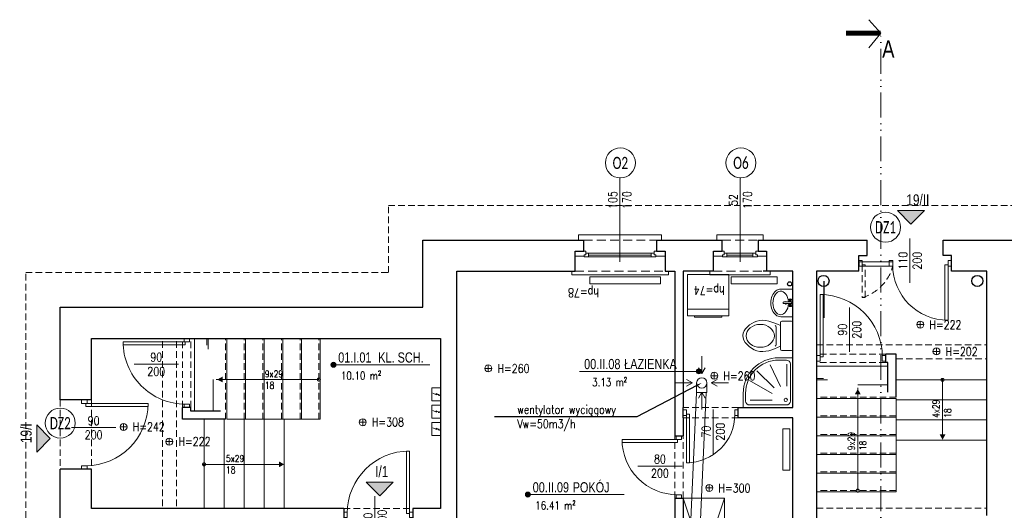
# Model space of a CAD drawing. Header units: millimetres. Extents: x 284606 to 628701, y -213781 to -93475.
# Tile 39 of 102: x 297520 to 298944, y -104145 to -103436. Entities that reach past the tile are written whole.
import ezdxf
from ezdxf import colors
from ezdxf.entities.mleader import LeaderData, LeaderLine
from ezdxf.enums import TextEntityAlignment as Align
from ezdxf.lldxf.tags import DXFTag
from ezdxf.math import Vec2, Vec3

# ---------------------------------------------------------------- set-up
doc = ezdxf.new("R2010")
doc.units = ezdxf.units.MM
for name, pattern in [('ACAD_ISO12W100', [21, 12, -3, 0, -3, 0, -3]), ('DASHED', [0.75, 0.5, -0.25]), ('HIDDEN', [9.525, 6.35, -3.175])]:
    doc.linetypes.add(name, pattern=pattern)
doc.layers.get('0').update_dxf_attribs({"lineweight": 0})
for name, color, linetype, lineweight in [('!STR_Konstrukcja 0.20', 200, 'Continuous', 20), ('!STR_Konstrukcja 0.30', 64, 'Continuous', 30), ('!STR_Opisy 0.09', 8, 'Continuous', 9), ('!STR_Przerywana 0.09', 8, 'HIDDEN', 9), ('!STR_Stolarka drzwiowa', 8, 'Continuous', 15), ('!STR_Stolarka okienna', 72, 'Continuous', 15), ('EKO Opisy 0.09', 8, 'Continuous', 9), ('EKO przekroje', 82, 'Continuous', 13)]:
    doc.layers.add(name, color=color, linetype=linetype, lineweight=lineweight)
for name, color, linetype, lineweight, true_color in [('!STR_Ogrzewanie grzejniki', 7, 'Continuous', 15, 0xd10000), ('!STR_Wentylacja', 7, 'Continuous', 15, 0x3399ff), ('EKO Wyposażenie', 7, 'Continuous', 5, 0x919191), ('IS_Powrót', 5, 'SOLID', 30, 0x0000ff)]:
    doc.layers.add(name, color=color, linetype=linetype, lineweight=lineweight, true_color=true_color)
doc.layers.add('I__KANALIZACJA_SAN', color=7, linetype='KAN_SAN', true_color=0x753b00)
doc.styles.add('1_50', font='txt', dxfattribs={"width": 0.8})
doc.styles.add('AB_Arial', font='NirmalaS.ttf')
doc.styles.add('EKO 1-10', font='romans.shx', dxfattribs={"width": 0.8, "height": 15})
doc.styles.add('EKO 1-5', font='romans.shx', dxfattribs={"width": 0.8, "height": 10})
doc.styles.add('EKO CM 1-50', font='calibri.ttf', dxfattribs={"width": 0.8, "height": 12.5})
doc.styles.get("Standard").update_dxf_attribs({"font": 'calibri.ttf'})
tags = doc.linetypes.add('DASH', pattern=[15, 10, -5]).pattern_tags.tags
tags[6:7] = [DXFTag(74, 4), DXFTag(75, 0), DXFTag(340, '0'), DXFTag(46, 0.0), DXFTag(50, 0.0), DXFTag(44, 0.0), DXFTag(45, 0.0)]
tags[4:5] = [DXFTag(74, 4), DXFTag(75, 0), DXFTag(340, '0'), DXFTag(46, 0.0), DXFTag(50, 0.0), DXFTag(44, 0.0), DXFTag(45, 0.0)]
doc.linetypes.add('KAN_SAN', pattern='A,20,-7,["KS",Standard,S=5,R=0,X=-5,Y=-2.5],-6', length=33)
tags = doc.linetypes.add('SOLID', pattern=[10, 10, 0]).pattern_tags.tags
tags[6:7] = [DXFTag(74, 4), DXFTag(75, 0), DXFTag(340, '0'), DXFTag(46, 0.0), DXFTag(50, 0.0), DXFTag(44, 0.0), DXFTag(45, 0.0)]
tags[4:5] = [DXFTag(74, 4), DXFTag(75, 0), DXFTag(340, '0'), DXFTag(46, 0.0), DXFTag(50, 0.0), DXFTag(44, 0.0), DXFTag(45, 0.0)]

# ---------------------------------------------------------------- blocks, each defined once
blk = doc.blocks.new('*U128')
at = {"layer": '!STR_Opisy 0.09', "linetype": 'Continuous'}
blk.add_line((32.3, -9.8), (32.3, -74.1), dxfattribs=at)
at = {"layer": '!STR_Stolarka drzwiowa'}
for points in [[(-5, 6.2), (0, 6.2), (0, -1.8), (-5, -1.8)], [(0, 0), (0, -90), (4.4, -90), (4.4, 0)], [(90, 6.2), (95, 6.2), (95, -1.8), (90, -1.8)]]:
    blk.add_lwpolyline(points, close=True, dxfattribs=at)
blk.add_arc((0, 0), 90, 270, 0, dxfattribs=at)
at = {"layer": '!STR_Opisy 0.09', "linetype": 'Continuous', "style": 'EKO 1-10', "width": 0.8}
blk.add_attdef('SZER', text='', height=12.5, rotation=90, dxfattribs=at).set_placement((32.3, -42), align=Align.BOTTOM_CENTER)
at = {"layer": '!STR_Opisy 0.09', "ltscale": 0.7, "style": 'EKO 1-10', "width": 0.8}
blk.add_attdef('WYS', text='', height=12.5, rotation=90, dxfattribs=at).set_placement((42.8, -42), align=Align.MIDDLE_CENTER)
blk = doc.blocks.new('wysokosc2')
at = {"ltscale": 2}
for points in [[(-5.1, 0), (5, 0)], [(0, 5.1), (0, -5.1)]]:
    blk.add_lwpolyline(points, dxfattribs=at)
blk.add_circle((0, 0), 5.03, dxfattribs=at)
at = {"ltscale": 2, "style": 'EKO 1-5', "width": 0.8}
blk.add_attdef('WYS', (13.3, -6), '', height=12.5, dxfattribs=at)
blk = doc.blocks.new('*U131')
at = {"layer": '!STR_Opisy 0.09', "linetype": 'Continuous'}
blk.add_line((42.3, 71.4), (42.3, 7.2), dxfattribs=at)
at = {"layer": '!STR_Stolarka drzwiowa'}
for points in [[(0, 0), (0, 90), (4.4, 90), (4.4, 0)], [(-5, -6.2), (0, -6.2), (0, 1.8), (-5, 1.8)], [(90, -6.2), (95, -6.2), (95, 1.8), (90, 1.8)]]:
    blk.add_lwpolyline(points, close=True, dxfattribs=at)
blk.add_arc((0, 0), 90, 0, 90, dxfattribs=at)
at = {"layer": '!STR_Opisy 0.09', "linetype": 'Continuous', "style": 'EKO 1-10', "width": 0.8}
blk.add_attdef('SZER', text='', height=12.5, rotation=90, dxfattribs=at).set_placement((42.3, 39.3), align=Align.BOTTOM_CENTER)
at = {"layer": '!STR_Opisy 0.09', "ltscale": 0.7, "style": 'EKO 1-10', "width": 0.8}
blk.add_attdef('WYS', text='', height=12.5, rotation=90, dxfattribs=at).set_placement((52.9, 39.3), align=Align.MIDDLE_CENTER)
blk = doc.blocks.new('NR MIESZ')
h = blk.add_hatch(color=256)
h.dxf.hatch_style = 1
h.paths.add_polyline_path([(-24.5, -24.5), (0, 0), (24.5, -24.5)])
blk.add_lwpolyline([(-24.5, -24.5), (0, 0), (24.5, -24.5), (-24.5, -24.5)])
at = {"ltscale": 1.5, "style": 'AB_Arial', "width": 0.8}
for p in [(-33.2, -50.6), (-33.2, -83)]:
    blk.add_attdef('NR_POM.', p, '', height=20, rotation=0, dxfattribs=at)
blk = doc.blocks.new('el. podgrzewacz przepływowy')
at = {"ltscale": 5}
blk.add_lwpolyline([(-17.2, -16.9), (12.8, -16.9), (12.8, -36.9), (-17.2, -36.9), (-17.2, -16.9)], dxfattribs=at)
for points in [[(0.1, -18.8), (-3.6, -27.3), (-0.7, -26.6), (-4.8, -34.7)], [(-2.2, -32.7), (-4.8, -34.7), (-4.7, -31.4)]]:
    blk.add_lwpolyline(points)
blk = doc.blocks.new('*U135')
at = {"layer": '!STR_Opisy 0.09', "linetype": 'Continuous'}
blk.add_line((0, 32.1), (0, -89.2), dxfattribs=at)
at = {"layer": '!STR_Opisy 0.09', "linetype": 'Continuous', "style": 'EKO 1-5', "width": 0.8}
blk.add_attdef('SZER', text='', height=12.5, rotation=270, dxfattribs=at).set_placement((0, 0), align=Align.BOTTOM_CENTER)
at = {"layer": '!STR_Opisy 0.09', "ltscale": 0.7, "style": 'EKO 1-5', "width": 0.8}
blk.add_attdef('WYS', text='', height=12.5, rotation=270, dxfattribs=at).set_placement((-10.5, 0), align=Align.MIDDLE_CENTER)
at = {"layer": '!STR_Opisy 0.09', "linetype": 'Continuous', "style": 'EKO 1-5', "width": 0.8}
blk.add_attdef('HP=', (30.1, -127.7), '', height=12.5, rotation=180, dxfattribs=at)
blk = doc.blocks.new('*U139')
at = {"layer": '!STR_Opisy 0.09', "linetype": 'Continuous'}
blk.add_line((38.5, 6.9), (38.5, -57.3), dxfattribs=at)
at = {"layer": '!STR_Stolarka drzwiowa'}
for points in [[(-5, 6.2), (0, 6.2), (0, -1.8), (-5, -1.8)], [(0, 0), (0, -80), (4.4, -80), (4.4, 0)], [(80, 6.2), (85, 6.2), (85, -1.8), (80, -1.8)]]:
    blk.add_lwpolyline(points, close=True, dxfattribs=at)
blk.add_arc((0, 0), 80, 270, 0, dxfattribs=at)
at = {"layer": '!STR_Opisy 0.09', "linetype": 'Continuous', "style": 'EKO 1-10', "width": 0.8}
blk.add_attdef('SZER', text='', height=12.5, rotation=90, dxfattribs=at).set_placement((38.5, -25.2), align=Align.BOTTOM_CENTER)
at = {"layer": '!STR_Opisy 0.09', "ltscale": 0.7, "style": 'EKO 1-10', "width": 0.8}
blk.add_attdef('WYS', text='', height=12.5, rotation=90, dxfattribs=at).set_placement((49, -25.2), align=Align.MIDDLE_CENTER)
blk = doc.blocks.new('*U142')
at = {"layer": '!STR_Opisy 0.09', "linetype": 'Continuous'}
blk.add_line((38.5, 6.9), (38.5, -57.3), dxfattribs=at)
at = {"layer": '!STR_Stolarka drzwiowa'}
for points in [[(-5, 6.2), (0, 6.2), (0, -1.8), (-5, -1.8)], [(0, 0), (0, -70), (4.4, -70), (4.4, 0)], [(70, 6.2), (75, 6.2), (75, -1.8), (70, -1.8)]]:
    blk.add_lwpolyline(points, close=True, dxfattribs=at)
blk.add_arc((0, 0), 70, 270, 0, dxfattribs=at)
at = {"layer": '!STR_Opisy 0.09', "linetype": 'Continuous', "style": 'EKO 1-10', "width": 0.8}
blk.add_attdef('SZER', text='', height=12.5, rotation=90, dxfattribs=at).set_placement((38.5, -25.2), align=Align.BOTTOM_CENTER)
at = {"layer": '!STR_Opisy 0.09', "ltscale": 0.7, "style": 'EKO 1-10', "width": 0.8}
blk.add_attdef('WYS', text='', height=12.5, rotation=90, dxfattribs=at).set_placement((49, -25.2), align=Align.MIDDLE_CENTER)
blk = doc.blocks.new('*U102')
for p, q in [((19.3, 0), (-19.3, 0)), ((-21.3, -16), (-21.3, -2)), ((21.3, -16), (21.3, -2)), ((-19.3, -18), (19.3, -18)), ((13.1, -24.4), (-12.8, -24.4))]:
    blk.add_line(p, q)
for centre, start, end in [((-19.3, -2), 90, 180), ((19.3, -2), 360, 90), ((-19.3, -16), 180, 270), ((-12.8, -26.4), 90, 154.5293), ((13.1, -26.4), 24.5682, 90), ((19.3, -16), 270, 360)]:
    blk.add_arc(centre, 2, start, end)
blk.add_ellipse((0.1, -47.2), major_axis=(0, -20.4), ratio=0.810803)
blk.add_open_spline([(14.9, -18), (20, -29.2), (28.9, -49.7), (0.7, -82.8), (-29.4, -50.2), (-20, -29.2), (-14.6, -18)], degree=3, knots=[1.212901, 1.212901, 1.212901, 1.212901, 36.090844, 64.924591, 94.904253, 129.876154, 129.876154, 129.876154, 129.876154])
blk = doc.blocks.new('*U101')
for p, q in [((30, 30), (30, -30)), ((30, 30), (90, 30)), ((80, 30), (80, -30)), ((90, 30), (90, -30)), ((30, -30), (90, -30))]:
    blk.add_line(p, q)
blk.add_lwpolyline([(90, -20), (92, -20), (92, 20), (90, 20)])
blk = doc.blocks.new('brodzik2')
for p, q in [((-11.8, 85.6), (-25.6, 85.6)), ((-4.6, 11.8), (-4.6, 78.4)), ((-85.6, 25.6), (-85.6, 11.8)), ((-78.4, 4.6), (-11.8, 4.6))]:
    blk.add_line(p, q)
for points in [[(-25.6, 90), (0, 90), (0, 0), (-90, 0), (-90, 25.6)], [(-22.4, 38.2), (-40.9, 77.4)], [(-10.9, 38.9), (-10.9, 78.4)], [(-33.8, 35.8), (-65.4, 66.3)], [(-37.7, 25.3), (-78.3, 48.7)], [(-37.7, 13.6), (-77.2, 13.6)]]:
    blk.add_lwpolyline(points)
blk.add_circle((-13, 13.9), 2.96)
for centre, radius, start, end in [((-25.5, 25.5), 64.5, 90.0764, 179.9683), ((-25.6, 25.6), 60, 90, 180), ((-11.8, 78.4), 7.2, 360, 90), ((-78.4, 11.8), 7.2, 180, 270), ((-11.8, 11.8), 7.2, 270, 0)]:
    blk.add_arc(centre, radius, start, end)
blk = doc.blocks.new('*U118')
at = {"linetype": 'Continuous'}
for p, q in [((31.3, 0), (-31.3, 0)), ((31.3, -27.6), (31.3, 0)), ((-31.3, -27.6), (-31.3, 0)), ((-5.5, -3.8), (-7.7, -3.4)), ((-5.5, -7.9), (-7.7, -8.3)), ((-4.8, -4.2), (-2.4, -4.2)), ((-4.8, -7.3), (-2.4, -8.5)), ((-2.4, -20.6), (-2.4, -4)), ((-1.2, -2.8), (0.4, -2.8)), ((1.6, -4), (1.6, -20.6)), ((1.6, -4.2), (4.1, -4.2)), ((1.6, -8.5), (4, -7.3)), ((4.7, -3.8), (6.9, -3.4)), ((4.7, -7.9), (6.9, -8.3)), ((-0.2, -22.4), (-0.6, -22.4))]:
    blk.add_line(p, q, dxfattribs=at)
for centre, radius, start, end in [((-0.3, -15.9), 2.89, 138.1635, 221.8365), ((-1.2, -4), 1.2, 90, 180), ((-0.6, -20.6), 1.8, 180, 270), ((-0.2, -20.6), 1.8, 270, 0), ((0.4, -4), 1.2, 0, 90), ((-0.3, -15.9), 2.89, 311.1962, 48.8038)]:
    blk.add_arc(centre, radius, start, end, dxfattribs=at)
for centre, major_axis, ratio, start_param, end_param in [((0, -27.6), (-26.6, 0), 0.662269, 4.803016, 10.93344), ((-7.8, -5.8), (0, -2.47), 0.476554, 5.436764, 10.271199), ((-5.5, -5.8), (0, -2.05), 0.476554, 0, 3.141593), ((0, -27.6), (-31.3, 0), 0.713042, 0, 3.141593)]:
    blk.add_ellipse(centre, major_axis=major_axis, ratio=ratio, start_param=start_param, end_param=end_param, dxfattribs=at)
blk.add_ellipse((-8.1, -5.8), major_axis=(0, -2.05), ratio=0.476554, dxfattribs=at)
at = {"linetype": 'Continuous', "extrusion": (3.22359e-14, 3.55849e-14, -1)}
for centre, major_axis, start_param, end_param in [((4.7, -5.8), (0, -2.05), 0, 3.141593), ((7, -5.8), (0, -2.47), 5.436764, 10.271199)]:
    blk.add_ellipse(centre, major_axis=major_axis, ratio=0.476554, start_param=start_param, end_param=end_param, dxfattribs=at)
blk.add_ellipse((7.3, -5.8), major_axis=(0, -2.05), ratio=0.476554, dxfattribs=at)
blk = doc.blocks.new('*U154')
at = {"layer": '!STR_Opisy 0.09', "linetype": 'Continuous'}
blk.add_line((0, 32.1), (0, -89.2), dxfattribs=at)
at = {"layer": '!STR_Opisy 0.09', "linetype": 'Continuous', "style": 'EKO 1-5', "width": 0.8}
blk.add_attdef('SZER', text='', height=12.5, rotation=270, dxfattribs=at).set_placement((0, 0), align=Align.BOTTOM_CENTER)
at = {"layer": '!STR_Opisy 0.09', "ltscale": 0.7, "style": 'EKO 1-5', "width": 0.8}
blk.add_attdef('WYS', text='', height=12.5, rotation=270, dxfattribs=at).set_placement((-10.5, 0), align=Align.MIDDLE_CENTER)
at = {"layer": '!STR_Opisy 0.09', "linetype": 'Continuous', "style": 'EKO 1-5', "width": 0.8}
blk.add_attdef('HP=', (22.5, -124.5), '', height=12.5, rotation=180, dxfattribs=at)
blk = doc.blocks.new('*U277')
at = {"layer": '!STR_Opisy 0.09', "linetype": 'Continuous'}
blk.add_line((-55.1, 38.3), (-55.1, -26), dxfattribs=at)
at = {"layer": '!STR_Stolarka drzwiowa'}
for points in [[(-80, 6.2), (-85, 6.2), (-85, -1.8), (-80, -1.8)], [(0, 0), (0, -80), (-4.4, -80), (-4.4, 0)], [(5, 6.2), (0, 6.2), (0, -1.8), (5, -1.8)]]:
    blk.add_lwpolyline(points, close=True, dxfattribs=at)
blk.add_arc((0, 0), 80, 180, 270, dxfattribs=at)
at = {"layer": '!STR_Opisy 0.09', "linetype": 'Continuous', "style": 'EKO 1-10', "width": 0.8}
blk.add_attdef('SZER', text='', height=12.5, rotation=90, dxfattribs=at).set_placement((-55.1, 6.1), align=Align.BOTTOM_CENTER)
at = {"layer": '!STR_Opisy 0.09', "ltscale": 0.7, "style": 'EKO 1-10', "width": 0.8}
blk.add_attdef('WYS', text='', height=12.5, rotation=90, dxfattribs=at).set_placement((-44.6, 6.1), align=Align.MIDDLE_CENTER)
blk = doc.blocks.new('*U295')
at = {"layer": '!STR_Opisy 0.09', "linetype": 'Continuous'}
blk.add_line((35, 43.4), (35, -20.8), dxfattribs=at)
at = {"layer": '!STR_Stolarka drzwiowa'}
for points in [[(0, 0), (0, 90), (4.4, 90), (4.4, 0)], [(-5, -6.2), (0, -6.2), (0, 1.8), (-5, 1.8)], [(90, -6.2), (95, -6.2), (95, 1.8), (90, 1.8)]]:
    blk.add_lwpolyline(points, close=True, dxfattribs=at)
blk.add_arc((0, 0), 90, 0, 90, dxfattribs=at)
at = {"layer": '!STR_Opisy 0.09', "linetype": 'Continuous', "style": 'EKO 1-10', "width": 0.8}
blk.add_attdef('SZER', text='', height=12.5, rotation=90, dxfattribs=at).set_placement((35, 11.3), align=Align.BOTTOM_CENTER)
at = {"layer": '!STR_Opisy 0.09', "ltscale": 0.7, "style": 'EKO 1-10', "width": 0.8}
blk.add_attdef('WYS', text='', height=12.5, rotation=90, dxfattribs=at).set_placement((45.5, 11.3), align=Align.MIDDLE_CENTER)
blk = doc.blocks.new('przekroj')
at = {"layer": 'EKO przekroje', "color": 8, "const_width": 7}
blk.add_lwpolyline([(7038.9, 3119.8), (7088.9, 3119.8)], dxfattribs=at)
blk = doc.blocks.new('przekroje')
at = {"layer": 'EKO przekroje'}
blk.add_blockref('przekroj', (-7038.9, -3119.8), dxfattribs=at)
blk = doc.blocks.new('*U459')
at = {"ltscale": 0.3}
blk.add_hatch(color=256, dxfattribs=at).paths.add_polyline_path([(-0.9, 50, 1), (6.8, 50, 1)])
at = {"ltscale": 1.5}
blk.add_line((17.6, 50), (154.6, 50), dxfattribs=at)
at = {"ltscale": 0.3}
blk.add_lwpolyline([(17.6, 50), (3, 50)], dxfattribs=at)
blk.add_circle((3, 50), 3.86, dxfattribs=at)
at = {"ltscale": 1.5, "width": 0.8}
for tag, p, height, style in [('NR_POM.', (10.5, 53.4), 16, 'AB_Arial'), ('NAZWA_POMIESZCZENIA', (66.9, 53.4), 16, 'AB_Arial'), ('POSADZKA', (9.1, 4), 12.5, 'EKO 1-5')]:
    blk.add_attdef(tag, p, '', height=height, rotation=0, dxfattribs=dict(at, style=style))
at = {"ltscale": 1.5, "style": 'EKO 1-5', "width": 0.8}
blk.add_attdef('POWIERZCHNIA', text='', height=12.5, rotation=0, dxfattribs=at).set_placement((78.1, 22.9), align=Align.BOTTOM_RIGHT)
blk = doc.blocks.new('*U461')
at = {"layer": '!STR_Opisy 0.09', "linetype": 'Continuous'}
blk.add_line((-49.9, 24.6), (-49.9, -39.7), dxfattribs=at)
at = {"layer": '!STR_Stolarka drzwiowa'}
for points in [[(0, 0), (0, 90), (-4.4, 90), (-4.4, 0)], [(-90, -6.2), (-95, -6.2), (-95, 1.8), (-90, 1.8)], [(5, -6.2), (0, -6.2), (0, 1.8), (5, 1.8)]]:
    blk.add_lwpolyline(points, close=True, dxfattribs=at)
blk.add_arc((0, 0), 90, 90, 180, dxfattribs=at)
at = {"layer": '!STR_Opisy 0.09', "linetype": 'Continuous', "style": 'EKO 1-10', "width": 0.8}
blk.add_attdef('SZER', text='', height=12.5, rotation=90, dxfattribs=at).set_placement((-49.9, -7.6), align=Align.BOTTOM_CENTER)
at = {"layer": '!STR_Opisy 0.09', "ltscale": 0.7, "style": 'EKO 1-10', "width": 0.8}
blk.add_attdef('WYS', text='', height=12.5, rotation=90, dxfattribs=at).set_placement((-39.4, -7.6), align=Align.MIDDLE_CENTER)
blk = doc.blocks.new('*U464')
at = {"ltscale": 0.3}
blk.add_hatch(color=256, dxfattribs=at).paths.add_polyline_path([(186.9, 50, 1), (194.7, 50, 1)])
at = {"ltscale": 1.5}
blk.add_line((17.6, 50), (190.8, 50), dxfattribs=at)
at = {"ltscale": 0.3}
blk.add_lwpolyline([(17.6, 50), (3, 50)], dxfattribs=at)
blk.add_circle((190.8, 50), 3.86, dxfattribs=at)
at = {"ltscale": 1.5, "width": 0.8}
for tag, p, height, style in [('NR_POM.', (10.5, 53.4), 16, 'AB_Arial'), ('NAZWA_POMIESZCZENIA', (66.9, 53.4), 16, 'AB_Arial'), ('POSADZKA', (9.1, 4), 12.5, 'EKO 1-5')]:
    blk.add_attdef(tag, p, '', height=height, rotation=0, dxfattribs=dict(at, style=style))
at = {"ltscale": 1.5, "style": 'EKO 1-5', "width": 0.8}
blk.add_attdef('POWIERZCHNIA', text='', height=12.5, rotation=0, dxfattribs=at).set_placement((78.1, 22.9), align=Align.BOTTOM_RIGHT)
blk = doc.blocks.new('KÓLKO')
at = {"layer": '!STR_Opisy 0.09'}
blk.add_circle((0, -15.5), 15.5, dxfattribs=at)
at = {"layer": '!STR_Opisy 0.09', "style": 'EKO 1-10', "width": 0.8}
blk.add_attdef('NR', text='', height=15, dxfattribs=at).set_placement((0, -15.5), align=Align.MIDDLE_CENTER)

msp = doc.modelspace()

# ---------------------------------------------------------------- hatches: boundary and pattern name
at = {"layer": '!STR_Opisy 0.09', "linetype": 'Continuous'}
h = msp.add_hatch(color=8, dxfattribs=at)
h.dxf.hatch_style = 1
h.paths.add_polyline_path([(297813.6, -103952), (297806, -103956.2), (297813.6, -103956.2)])
h.paths.add_polyline_path([(297813.6, -103956.2), (297806, -103956.2), (297813.6, -103960.3)])
h = msp.add_hatch(color=8, dxfattribs=at)
h.dxf.hatch_style = 1
h.paths.add_polyline_path([(298728.2, -103977.4), (298732.4, -103969.8), (298732.4, -103977.4)])
h.paths.add_polyline_path([(298732.4, -103977.4), (298732.4, -103969.8), (298736.5, -103977.4)])
h = msp.add_hatch(color=8, dxfattribs=at)
h.dxf.hatch_style = 1
h.paths.add_polyline_path([(298850.8, -104035.6), (298855, -104043.2), (298855, -104035.6)])
h.paths.add_polyline_path([(298855, -104035.6), (298855, -104043.2), (298859.2, -104035.6)])
h = msp.add_hatch(color=8, dxfattribs=at)
h.dxf.hatch_style = 1
h.paths.add_polyline_path([(297895.2, -104074.6), (297902.8, -104078.8), (297895.2, -104078.8)])
h.paths.add_polyline_path([(297895.2, -104078.8), (297902.8, -104078.8), (297895.2, -104083)])

# ---------------------------------------------------------------- linework, layer by layer
at = {"layer": '!STR_Konstrukcja 0.20', "color": 8, "ltscale": 1.5}
for p, q in [((297773.1, -104001.7), (297773.1, -103896.7)), ((297792.9, -103912.2), (297792.9, -103896.7)), ((297819.9, -104013.7), (297819.9, -103896.7)), ((297846.9, -104013.7), (297846.9, -103896.7)), ((297873.9, -104013.7), (297873.9, -103896.7)), ((297900.9, -104013.7), (297900.9, -103896.7)), ((297927.9, -104013.7), (297927.9, -103896.7)), ((297954.9, -104013.7), (297954.9, -103896.7)), ((298775.9, -103936.9), (298672.9, -103936.9)), ((297800.1, -104001.7), (297800.1, -103956.2)), ((298688.4, -103956.7), (298672.9, -103956.7)), ((298787.9, -103956.7), (298918.9, -103956.7)), ((298775.9, -103963.9), (298732.4, -103963.9)), ((298787.9, -103983.7), (298672.9, -103983.7)), ((298787.9, -104118.7), (298787.9, -103983.7)), ((298787.9, -103985.7), (298918.9, -103985.7)), ((297786.9, -104013.7), (297786.9, -104142.7)), ((297815.9, -104013.7), (297815.9, -104142.7)), ((297954.9, -104013.7), (297819.9, -104013.7)), ((297844.9, -104013.7), (297844.9, -104142.7)), ((297873.9, -104013.7), (297873.9, -104142.7)), ((297902.9, -104013.7), (297902.9, -104142.7)), ((298787.9, -104010.7), (298672.9, -104010.7)), ((298787.9, -104014.7), (298918.9, -104014.7)), ((298787.9, -104037.7), (298672.9, -104037.7)), ((298787.9, -104043.7), (298918.9, -104043.7)), ((298787.9, -104064.7), (298672.9, -104064.7)), ((298787.9, -104091.7), (298672.9, -104091.7)), ((298787.9, -104118.7), (298672.9, -104118.7))]:
    msp.add_line(p, q, dxfattribs=at)
at = {"layer": '!STR_Konstrukcja 0.20', "color": 8, "linetype": 'Continuous', "lineweight": 15}
for points in [[(298336.1, -103754.7), (298328.6, -103754.7), (298328.6, -103747.2), (298448.6, -103747.2), (298448.6, -103754.7), (298441.1, -103754.7)], [(298536.1, -103754.7), (298528.6, -103754.7), (298528.6, -103747.2), (298595.6, -103747.2), (298595.6, -103754.7), (298588.1, -103754.7)], [(298323.6, -103799.7), (298318.6, -103799.7), (298318.6, -103804.7), (298458.6, -103804.7), (298458.6, -103799.7), (298453.6, -103799.7)], [(298523.6, -103799.7), (298518.6, -103799.7), (298518.6, -103804.7), (298605.6, -103804.7), (298605.6, -103799.7), (298600.6, -103799.7)]]:
    msp.add_lwpolyline(points, dxfattribs=at)
at = {"layer": '!STR_Konstrukcja 0.30', "color": 8, "ltscale": 1.5}
for p, q in [((298787.9, -103919.7), (298772.9, -103919.7)), ((298772.9, -103931.7), (298772.9, -103919.7)), ((298775.9, -103931.7), (298772.9, -103931.7)), ((298775.9, -103974.5), (298775.9, -103931.7)), ((298787.9, -103981.7), (298787.9, -103919.7)), ((297755.9, -104013.7), (297755.9, -103996.7)), ((297767.9, -103996.7), (297755.9, -103996.7)), ((297767.9, -104001.7), (297767.9, -103996.7)), ((297810.7, -104001.7), (297767.9, -104001.7)), ((298479.6, -104011.7), (298479.6, -103996.7)), ((298559.6, -104011.7), (298559.6, -103996.7)), ((297817.9, -104013.7), (297755.9, -104013.7)), ((298467.6, -104037.7), (298479.6, -104037.7)), ((298467.6, -104127.7), (298479.6, -104127.7)), ((297988.9, -104142.7), (297988.9, -104173)), ((298088.9, -104142.7), (298088.9, -104173))]:
    msp.add_line(p, q, dxfattribs=at)
for points in [[(297578.9, -103851.7), (298103.4, -103851.7), (298103.4, -103754.7), (298336.1, -103754.7)], [(298441.1, -103754.7), (298536.1, -103754.7)], [(298588.1, -103754.7), (298745.9, -103754.7)], [(298733.9, -103799.7), (298733.9, -103777.2), (298745.9, -103777.2), (298745.9, -103754.7)], [(298867.9, -103799.7), (298867.9, -103777.2), (298855.9, -103777.2), (298855.9, -103754.7)], [(298855.9, -103754.7), (299005.9, -103754.7), (299005.9, -103767.7), (299026.4, -103767.7)], [(298467.6, -104127.7), (298467.6, -104320.7), (298152.6, -104320.7), (298152.6, -103799.7), (298323.6, -103799.7)], [(298453.6, -103799.7), (298467.6, -103799.7), (298467.6, -104037.7)], [(298523.6, -103799.7), (298479.6, -103799.7), (298479.6, -103996.7)], [(298559.6, -103996.7), (298638.6, -103996.7), (298638.6, -103799.7), (298595.4, -103799.7)], [(298733.9, -103799.7), (298672.9, -103799.7), (298672.9, -104178.7)], [(298918.9, -104152.7), (298918.9, -103799.7), (298867.9, -103799.7)], [(297578.9, -103985.7), (297578.9, -103851.7)], [(297623.9, -103985.7), (297623.9, -103896.7), (298128.9, -103896.7), (298128.9, -104142.7), (298088.9, -104142.7)], [(297623.9, -103985.7), (297578.9, -103985.7)], [(298479.6, -104011.7), (298479.6, -104037.7)], [(298638.6, -104178.7), (298638.6, -104011.7), (298559.6, -104011.7)], [(297623.9, -104085.7), (297578.9, -104085.7)], [(297578.9, -104229.5), (297578.9, -104085.7)], [(297988.9, -104142.7), (297623.9, -104142.7), (297623.9, -104085.7)], [(298479.6, -104127.7), (298479.6, -104320.7), (298553.9, -104320.7)]]:
    msp.add_lwpolyline(points, dxfattribs=at)
at = {"layer": '!STR_Konstrukcja 0.30', "color": 8, "ltscale": 2}
for points in [[(298323.6, -103799.7), (298323.6, -103770.8), (298336.1, -103770.8), (298336.1, -103754.7)], [(298441.1, -103754.7), (298441.1, -103770.8), (298453.6, -103770.8), (298453.6, -103799.7)], [(298523.6, -103799.7), (298523.6, -103770.8), (298536.1, -103770.8), (298536.1, -103754.7)], [(298588.1, -103754.7), (298588.1, -103770.8), (298600.6, -103770.8), (298600.6, -103799.7)]]:
    msp.add_lwpolyline(points, dxfattribs=at)
at = {"layer": '!STR_Opisy 0.09', "color": 8, "linetype": 'Continuous'}
for points in [[(297952.9, -103956.2), (297804.5, -103956.2)], [(298855, -104041.2), (298855, -103954.5)], [(298732.4, -104116.7), (298732.4, -103968.3)], [(297900.8, -104078.8), (297784.7, -104078.8)]]:
    msp.add_lwpolyline(points, dxfattribs=at)
at = {"layer": '!STR_Opisy 0.09', "color": 8, "linetype": 'HIDDEN', "ltscale": 2}
for centre in [(297952.9, -103956.2), (298855, -103956.7), (297786.9, -104078.8), (298732.4, -104116.7)]:
    msp.add_circle(centre, 2.17, dxfattribs=at)
at = {"layer": '!STR_Przerywana 0.09', "color": 8, "ltscale": 1.5}
for p, q in [((297726.8, -103901), (297726.8, -104142.7)), ((297726.8, -103901), (297726.8, -104142.7)), ((297746.8, -103901), (297746.8, -104142.7)), ((297746.8, -103901), (297746.8, -104142.7)), ((297755.9, -103996.7), (297755.9, -103896.7)), ((297767.9, -103996.7), (297767.9, -103896.7)), ((297790.9, -103906.4), (297790.9, -103896.7)), ((297817.9, -104013.7), (297817.9, -103896.7)), ((297844.9, -104013.7), (297844.9, -103896.7)), ((297871.9, -104013.7), (297871.9, -103896.7)), ((297898.9, -104013.7), (297898.9, -103896.7)), ((297925.9, -104013.7), (297925.9, -103896.7)), ((297952.9, -104013.7), (297952.9, -103896.7)), ((298672.9, -103906.1), (298918.9, -103906.1)), ((298772.9, -103919.7), (298672.9, -103919.7)), ((298772.9, -103931.7), (298672.9, -103931.7)), ((298787.9, -103926.1), (298918.9, -103926.1)), ((298682.6, -103954.7), (298672.9, -103954.7)), ((297578.9, -103985.7), (297578.9, -104085.7)), ((297623.9, -103985.7), (297623.9, -104085.7)), ((298787.9, -103981.7), (298672.9, -103981.7)), ((298559.6, -103996.7), (298479.6, -103996.7)), ((298559.6, -104011.7), (298479.6, -104011.7)), ((298787.9, -104008.7), (298672.9, -104008.7)), ((298467.6, -104127.7), (298467.6, -104037.7)), ((298479.6, -104127.7), (298479.6, -104037.7)), ((298787.9, -104035.7), (298672.9, -104035.7)), ((298787.9, -104062.7), (298672.9, -104062.7)), ((298787.9, -104089.7), (298672.9, -104089.7)), ((298787.9, -104116.7), (298672.9, -104116.7)), ((297988.9, -104142.7), (298088.9, -104142.7)), ((298672.9, -104142.1), (298918.9, -104142.1))]:
    msp.add_line(p, q, dxfattribs=at)
msp.add_lwpolyline([(297528.9, -103801.7), (298053.4, -103801.7), (298053.4, -103704.7), (299055.9, -103704.7), (299055.9, -103717.7), (299534.2, -103717.8), (299534.2, -104959.7), (299109, -104959.7), (299109, -104978.7), (298431.9, -104978.7), (298431.9, -104965.7), (297966.6, -104965.7), (297966.6, -104959.7), (297541.9, -104959.7), (297541.9, -104413.3), (297528.9, -104413.3)], close=True, dxfattribs=at)
at = {"layer": '!STR_Przerywana 0.09', "color": 8, "ltscale": 2}
for points in [[(298336.1, -103754.7), (298441.1, -103754.7)], [(298536.1, -103754.7), (298588.1, -103754.7)], [(298323.6, -103799.7), (298453.6, -103799.7)], [(298523.6, -103799.7), (298600.6, -103799.7)]]:
    msp.add_lwpolyline(points, dxfattribs=at)
at = {"layer": '!STR_Stolarka drzwiowa', "color": 8, "ltscale": 0.3}
for points in [[(298733.9, -103784.4), (298738.9, -103784.4), (298738.9, -103792.4), (298733.9, -103792.4)], [(298782.9, -103786.2), (298734.5, -103786.2), (298734.5, -103792.4), (298782.9, -103792.4)]]:
    msp.add_lwpolyline(points, close=True, dxfattribs=at)
at = {"layer": '!STR_Stolarka drzwiowa', "color": 8, "linetype": 'DASHED', "ltscale": 20}
msp.add_lwpolyline([(298738.9, -103790.6), (298738.9, -103837.9), (298743.3, -103837.9), (298743.3, -103790.6)], close=True, dxfattribs=at)
msp.add_arc((298720.4, -103776), 64.6, 286.6047, 345.2161, dxfattribs=at)
at = {"layer": '!STR_Stolarka okienna', "color": 8, "ltscale": 0.3}
for points in [[(298323.6, -103777.9), (298323.6, -103770.8), (298339, -103770.8), (298339, -103775.9), (298336.5, -103775.9), (298336.5, -103777.9), (298323.6, -103777.9)], [(298440.5, -103778.9), (298440.5, -103775.9), (298438, -103775.9), (298438, -103773.8), (298339, -103773.8), (298339, -103775.9), (298336.5, -103775.9), (298336.5, -103778.9), (298440.5, -103778.9)], [(298343.1, -103773.8), (298343.1, -103778.9)], [(298433.6, -103778.9), (298433.6, -103773.8)], [(298453.6, -103777.9), (298453.6, -103770.8), (298438, -103770.8), (298438, -103775.9), (298440.5, -103775.9), (298440.5, -103777.9), (298453.6, -103777.9)], [(298523.6, -103777.9), (298523.6, -103770.8), (298539, -103770.8), (298539, -103775.9), (298536.5, -103775.9), (298536.5, -103777.9), (298523.6, -103777.9)], [(298587.5, -103778.9), (298587.5, -103775.9), (298585, -103775.9), (298585, -103773.8), (298539, -103773.8), (298539, -103775.9), (298536.5, -103775.9), (298536.5, -103778.9), (298587.5, -103778.9)], [(298543.1, -103773.8), (298543.1, -103778.9)], [(298580.6, -103778.9), (298580.6, -103773.8)], [(298600.6, -103777.9), (298600.6, -103770.8), (298585, -103770.8), (298585, -103775.9), (298587.5, -103775.9), (298587.5, -103777.9), (298600.6, -103777.9)], [(298433.6, -103776.4), (298343.1, -103776.4)], [(298580.6, -103776.4), (298543.1, -103776.4)]]:
    msp.add_lwpolyline(points, dxfattribs=at)
at = {"layer": '!STR_Wentylacja', "color": 8, "ltscale": 1.5, "transparency": 33554472}
msp.add_line((298514.3, -103974.9), (298499.3, -103974.9), dxfattribs=at)
for points in [[(298506.8, -103922.4), (298506.8, -103947.5), (298511.6, -103939.1), (298506.8, -103947.5), (298501.9, -103939.1)], [(298468.1, -103961.1), (298493.2, -103961.1), (298484.8, -103965.9), (298493.2, -103961.1), (298484.8, -103956.2)], [(298499.3, -103974.9), (298499.3, -103961.1)], [(298514.3, -103974.9), (298514.3, -103961.1)], [(298545.4, -103961.1), (298520.4, -103961.1), (298528.8, -103965.9), (298520.4, -103961.1), (298528.8, -103956.2)], [(298506.8, -103999.7), (298506.8, -103974.7), (298511.6, -103983.1), (298506.8, -103974.7), (298501.9, -103983.1)]]:
    msp.add_lwpolyline(points, dxfattribs=at)
at = {"layer": '!STR_Wentylacja', "color": 8, "linetype": 'DASH', "ltscale": 1.5}
msp.add_lwpolyline([(298499.3, -103974.9), (298513.3, -103974.9), (298497.8, -104320.7), (298483.8, -104320.7)], close=True, dxfattribs=at)
at = {"layer": '!STR_Wentylacja', "color": 8, "ltscale": 1.5, "transparency": 33554472}
msp.add_circle((298506.8, -103961.1), 7.5, dxfattribs=at)
at = {"color": 8}
for points in [[(298344.9, -103808), (298446.9, -103808), (298446.9, -103818), (298344.9, -103818)], [(298549.5, -103808), (298615.7, -103808), (298615.7, -103818), (298549.5, -103818)], [(298634.1, -104027.7), (298634.1, -104087.4), (298624.1, -104087.4), (298624.1, -104027.7)]]:
    msp.add_lwpolyline(points, close=True, dxfattribs=at)
at = {"layer": 'EKO Opisy 0.09', "color": 8, "linetype": 'ACAD_ISO12W100', "ltscale": 3}
for points in [[(298748.5, -103436.2), (298765.5, -103455.6), (298748.5, -103476.7)], [(298748.5, -103436.2), (298765.5, -103455.6), (298748.5, -103476.7)], [(298748.5, -103436.2), (298765.5, -103455.6), (298748.5, -103476.7)], [(298700.5, -105205.1), (298700.5, -104272.8), (298765.5, -104272.8), (298765.5, -103455.6)]]:
    msp.add_lwpolyline(points, dxfattribs=at)
at = {"layer": 'EKO Wyposażenie', "color": 8}
msp.add_lwpolyline([(298479.6, -104127.7), (298539.6, -104127.7), (298539.6, -104307.7), (298479.6, -104307.7)], close=True, dxfattribs=at)
for points in [[(298539.6, -104127.7), (298479.6, -104307.7)], [(298539.6, -104307.7), (298479.6, -104127.7)]]:
    msp.add_lwpolyline(points, dxfattribs=at)
at = {"layer": 'I__KANALIZACJA_SAN', "color": 8, "lineweight": 30}
msp.add_line((298683.1, -103814), (298683.1, -103866.9), dxfattribs=at)
for centre in [(298682.9, -103813.7), (298905.2, -103813.7)]:
    msp.add_circle(centre, 8.01, dxfattribs=at)
at = {"layer": 'IS_Powrót', "color": 8, "linetype": 'ByBlock'}
msp.add_circle((298633.8, -103818), 3, dxfattribs=at)

# ---------------------------------------------------------------- block references
at = {"layer": '!STR_Konstrukcja 0.30', "color": 8, "ltscale": 1.5}
ref = msp.add_blockref('*U135', (298388, -103696.9), dxfattribs=dict(at, xscale=-1))
ref.add_attrib('SZER', '105', dxfattribs={"layer": '!STR_Opisy 0.09', "linetype": 'Continuous', "height": 12.5, "rotation": 90, "style": 'EKO 1-5', "width": 0.8}).set_placement((298388, -103696.9), align=Align.BOTTOM_CENTER)
ref.add_attrib('WYS', '170', dxfattribs={"layer": '!STR_Opisy 0.09', "ltscale": 0.7, "height": 12.5, "rotation": 90, "style": 'EKO 1-5', "width": 0.8}).set_placement((298398.5, -103696.9), align=Align.MIDDLE_CENTER)
ref.add_attrib('HP=', 'hp=78', (298357.9, -103824.6), dxfattribs={"layer": '!STR_Opisy 0.09', "linetype": 'Continuous', "height": 12.5, "rotation": 180, "style": 'EKO 1-5', "width": 0.8})
ref = msp.add_blockref('*U154', (298562.4, -103696.9), dxfattribs=dict(at, xscale=-1))
ref.add_attrib('SZER', '52', dxfattribs={"layer": '!STR_Opisy 0.09', "linetype": 'Continuous', "height": 12.5, "rotation": 90, "style": 'EKO 1-5', "width": 0.8}).set_placement((298562.4, -103696.9), align=Align.BOTTOM_CENTER)
ref.add_attrib('WYS', '170', dxfattribs={"layer": '!STR_Opisy 0.09', "ltscale": 0.7, "height": 12.5, "rotation": 90, "style": 'EKO 1-5', "width": 0.8}).set_placement((298572.9, -103696.9), align=Align.MIDDLE_CENTER)
ref.add_attrib('HP=', 'hp=74', (298539.9, -103821.4), dxfattribs={"layer": '!STR_Opisy 0.09', "linetype": 'Continuous', "height": 12.5, "rotation": 180, "style": 'EKO 1-5', "width": 0.8})
at = {"layer": '!STR_Ogrzewanie grzejniki', "color": 8, "lineweight": 35, "ltscale": 1.5, "xscale": 0.625, "yscale": 0.625, "zscale": 0.625, "rotation": 90}
for p in [(298105.8, -103976.1), (298105.8, -104001.1), (298105.8, -104026.2)]:
    msp.add_blockref('el. podgrzewacz przepływowy', p, dxfattribs=at)
at = {"layer": '!STR_Opisy 0.09', "color": 8}
ref = msp.add_blockref('NR MIESZ', (298809.3, -103731.5), dxfattribs=dict(at, xscale=-0.8, yscale=0.8, zscale=0.8, rotation=180))
ref.add_attrib('NR_POM.', '19/II', (298802.6, -103704.6), dxfattribs={"layer": '0', "ltscale": 1.5, "height": 16, "rotation": 360, "style": 'AB_Arial', "width": 0.8})
ref = msp.add_blockref('wysokosc2', (298822.7, -103876.8), dxfattribs=dict(at, xscale=-1, rotation=180))
ref.add_attrib('WYS', 'H=222', (298836, -103883.3), dxfattribs={"layer": '0', "ltscale": 2, "height": 12.5, "style": 'EKO 1-5', "width": 0.8})
ref = msp.add_blockref('*U459', (297971.2, -103980.9), dxfattribs=dict(at, xscale=0.9199999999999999, yscale=0.9199999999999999, zscale=0.9199999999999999))
ref.add_attrib('NAZWA_POM', 'KL. SCH.', (298038.8, -103931.7), dxfattribs={"layer": '0', "ltscale": 1.5, "height": 14.72, "rotation": 0, "style": 'AB_Arial', "width": 0.8})
ref.add_attrib('NUMER_POM', '01.I.01', (297980.9, -103931.7), dxfattribs={"layer": '0', "ltscale": 1.5, "height": 14.72, "rotation": 0, "style": 'AB_Arial', "width": 0.8})
ref.add_attrib('R-SURF', '10.10 m²', dxfattribs={"layer": '0', "ltscale": 1.5, "height": 11.5, "rotation": 0, "style": 'EKO 1-5', "width": 0.8}).set_placement((298043.1, -103959.8), align=Align.BOTTOM_RIGHT)
ref = msp.add_blockref('wysokosc2', (298846.2, -103915.6), dxfattribs=dict(at, xscale=-1, rotation=180))
ref.add_attrib('WYS', 'H=202', (298859.5, -103922.1), dxfattribs={"layer": '0', "ltscale": 2, "height": 12.5, "style": 'EKO 1-5', "width": 0.8})
ref = msp.add_blockref('*U464', (298326.9, -103990.4), dxfattribs=dict(at, xscale=0.9199999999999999, yscale=0.9199999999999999, zscale=0.9199999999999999))
ref.add_attrib('NAZWA_POM', 'ŁAZIENKA', (298394.5, -103941.2), dxfattribs={"layer": '0', "ltscale": 1.5, "height": 14.72, "rotation": 0, "style": 'AB_Arial', "width": 0.8})
ref.add_attrib('NUMER_POM', '00.II.08', (298336.6, -103941.2), dxfattribs={"layer": '0', "ltscale": 1.5, "height": 14.72, "rotation": 0, "style": 'AB_Arial', "width": 0.8})
ref.add_attrib('R-SURF', '3.13 m²', dxfattribs={"layer": '0', "ltscale": 1.5, "height": 11.5, "rotation": 0, "style": 'EKO 1-5', "width": 0.8}).set_placement((298398.7, -103969.3), align=Align.BOTTOM_RIGHT)
ref = msp.add_blockref('wysokosc2', (298198, -103940.1), dxfattribs=dict(at, xscale=-1, rotation=180))
ref.add_attrib('WYS', 'H=260', (298211.3, -103946.6), dxfattribs={"layer": '0', "ltscale": 2, "height": 12.5, "style": 'EKO 1-5', "width": 0.8})
ref = msp.add_blockref('wysokosc2', (298524.8, -103950.8), dxfattribs=dict(at, xscale=-1, rotation=180))
ref.add_attrib('WYS', 'H=260', (298538.1, -103957.3), dxfattribs={"layer": '0', "ltscale": 2, "height": 12.5, "style": 'EKO 1-5', "width": 0.8})
for p, values in [((297670.4, -104024.8), {'WYS': 'H=242'}), ((298016.4, -104017.9), {'WYS': 'H=308'}), ((297736.6, -104046), {'WYS': 'H=222'})]:
    msp.add_blockref('wysokosc2', p, dxfattribs=at).add_auto_attribs(values)
ref = msp.add_blockref('NR MIESZ', (297564.4, -104041.4), dxfattribs=dict(at, xscale=-0.8, yscale=0.8, zscale=0.8, rotation=270))
ref.add_attrib('NR_POM.', '19/I', (297537.5, -104048.1), dxfattribs={"layer": '0', "ltscale": 1.5, "height": 16, "rotation": 90, "style": 'AB_Arial', "width": 0.8})
ref = msp.add_blockref('NR MIESZ', (298041, -104124.2), dxfattribs=dict(at, xscale=-0.8, yscale=0.8, zscale=0.8, rotation=180))
ref.add_attrib('NR_POM.', 'I/1', (298034.3, -104097.3), dxfattribs={"layer": '0', "ltscale": 1.5, "height": 16, "rotation": 360, "style": 'AB_Arial', "width": 0.8})
ref = msp.add_blockref('*U459', (298252.5, -104168.5), dxfattribs=dict(at, xscale=0.9199999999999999, yscale=0.9199999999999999, zscale=0.9199999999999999))
ref.add_attrib('NAZWA_POM', 'POKÓJ', (298320, -104119.3), dxfattribs={"layer": '0', "ltscale": 1.5, "height": 14.72, "rotation": 0, "style": 'AB_Arial', "width": 0.8})
ref.add_attrib('NUMER_POM', '00.II.09', (298262.2, -104119.3), dxfattribs={"layer": '0', "ltscale": 1.5, "height": 14.72, "rotation": 0, "style": 'AB_Arial', "width": 0.8})
ref.add_attrib('R-SURF', '16.41 m²', dxfattribs={"layer": '0', "ltscale": 1.5, "height": 11.5, "rotation": 0, "style": 'EKO 1-5', "width": 0.8}).set_placement((298324.3, -104147.4), align=Align.BOTTOM_RIGHT)
ref = msp.add_blockref('wysokosc2', (298517.6, -104112.8), dxfattribs=dict(at, xscale=-1, rotation=180))
ref.add_attrib('WYS', 'H=300', (298530.9, -104119.3), dxfattribs={"layer": '0', "ltscale": 2, "height": 12.5, "style": 'EKO 1-5', "width": 0.8})
at = {"layer": '!STR_Stolarka drzwiowa', "color": 8, "ltscale": 0.3}
for name, p, values in [('*U277', (298862.9, -103790.6), {'WYS': '200', 'SZER': '110'}), ('*U131', (298677.9, -103923.5), {'WYS': '200', 'SZER': '90'}), ('*U142', (298484.6, -104006.4), {'WYS': '200', 'SZER': '70'}), ('*U461', (298083.9, -104149.6), {'WYS': '200', 'SZER': '90'})]:
    msp.add_blockref(name, p, dxfattribs=at).add_auto_attribs(values)
at = {"layer": '!STR_Stolarka drzwiowa', "color": 8, "ltscale": 0.3, "rotation": 270}
for name, p, values in [('*U128', (297759.7, -103901.7), {'WYS': '200', 'SZER': '90'}), ('*U295', (297615.8, -103990.7), {'WYS': '200', 'SZER': '90'}), ('*U139', (298471.4, -104042.7), {'WYS': '200', 'SZER': '80'})]:
    msp.add_blockref(name, p, dxfattribs=at).add_auto_attribs(values)
at = {"layer": 'EKO Opisy 0.09', "color": 8, "rotation": 180}
msp.add_blockref('przekroje', (298765.5, -103455.6), dxfattribs=at)
msp.add_blockref('przekroje', (298765.5, -103455.6), dxfattribs=at)
msp.add_blockref('przekroje', (298765.5, -103455.6), dxfattribs=at)
at = {"layer": 'EKO Opisy 0.09', "color": 8}
ref = msp.add_blockref('KÓLKO', (298389, -103621.5), dxfattribs=dict(at, xscale=1.4, yscale=1.4, zscale=1.4))
ref.add_attrib('NR', 'O2', dxfattribs={"height": 17.5, "style": 'EKO CM 1-50', "width": 0.7}).set_placement((298389, -103643.2), align=Align.MIDDLE_CENTER)
ref = msp.add_blockref('KÓLKO', (298563.4, -103621.4), dxfattribs=dict(at, xscale=1.4, yscale=1.4, zscale=1.4))
ref.add_attrib('NR', 'O6', dxfattribs={"height": 17.5, "style": 'EKO CM 1-50', "width": 0.7}).set_placement((298563.4, -103643.1), align=Align.MIDDLE_CENTER)
ref = msp.add_blockref('KÓLKO', (298772.5, -103714.4), dxfattribs=dict(at, xscale=1.4, yscale=1.4, zscale=1.4))
ref.add_attrib('NR', 'DZ1', dxfattribs={"height": 17.5, "style": 'EKO CM 1-50', "width": 0.7}).set_placement((298772.5, -103736.1), align=Align.MIDDLE_CENTER)
ref = msp.add_blockref('KÓLKO', (297578.9, -103997.5), dxfattribs=dict(at, xscale=1.4, yscale=1.4, zscale=1.4))
ref.add_attrib('NR', 'DZ2', dxfattribs={"height": 17.5, "style": 'EKO CM 1-50', "width": 0.7}).set_placement((297578.9, -104019.3), align=Align.MIDDLE_CENTER)
at = {"layer": 'EKO Wyposażenie', "color": 8, "xscale": -1}
for name, p, rotation in [('*U101', (298516, -103774.3), 90), ('*U102', (298638.6, -103893.2), 270)]:
    msp.add_blockref(name, p, dxfattribs=dict(at, rotation=rotation))
at = {"layer": 'EKO Wyposażenie', "color": 8, "xscale": 0.6398441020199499, "yscale": 0.6398441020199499, "zscale": 0.6398441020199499, "rotation": 270}
msp.add_blockref('*U118', (298638.6, -103845.5), dxfattribs=at)
at = {"layer": 'EKO Wyposażenie', "color": 8, "xscale": 0.8000000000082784, "yscale": 0.8000000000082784, "zscale": 0.8000000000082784}
msp.add_blockref('brodzik2', (298638.6, -103996.7), dxfattribs=at)

# ---------------------------------------------------------------- texts
at = {"layer": '!STR_Opisy 0.09', "color": 8, "ltscale": 2, "char_height": 10, "style": 'EKO 1-5'}
for s, insert, attachment_point in [('9x29\\P18', (297874.8, -103943), 1), ('5x29\\P18', (297818.6, -104092), 7)]:
    msp.add_mtext_dynamic_manual_height_columns(s, width=22.033, gutter_width=12.5, heights=[0], dxfattribs=dict(at, insert=insert, attachment_point=attachment_point))
at = {"layer": '!STR_Opisy 0.09', "color": 8, "ltscale": 2, "char_height": 10, "rotation": 90, "style": 'EKO 1-5'}
for s, insert, attachment_point in [('4x29\\P18', (298840.6, -104011.6), 1), ('9x29\\P18', (298744.7, -104058.4), 7)]:
    msp.add_mtext_dynamic_manual_height_columns(s, width=22.033, gutter_width=12.5, heights=[0], dxfattribs=dict(at, insert=insert, attachment_point=attachment_point))
at = {"layer": 'EKO Opisy 0.09', "color": 8, "insert": (298785.5, -103491.1), "char_height": 25, "attachment_point": 9, "style": '1_50'}
msp.add_mtext_dynamic_manual_height_columns('A', width=119.514, gutter_width=12.5, heights=[0], dxfattribs=at)

# ---------------------------------------------------------------- leaders
at = {"layer": '!STR_Opisy 0.09', "color": 8, "ltscale": 1.5, "transparency": 33554472}
ml = msp.add_multileader_mtext('Standard', dxfattribs=at)
ml.set_content('{\\Fromans|c238;\\W0.8;wentylator wyciągowy \\PVw=50m3/h}', color=8)
ml.set_leader_properties()
ml.build(insert=Vec2(0, 0))
ml.multileader.update_dxf_attribs({"text_right_attachment_type": 6, "dogleg_length": 0.36, "arrow_head_size": 8})
ctx = ml.context
ctx.base_point, ctx.char_height, ctx.arrow_head_size, ctx.landing_gap_size, ctx.plane_origin = Vec3(298236, -104001.6), 12.5, 8, 4, Vec3(296396.8, -104235.9)
ctx.right_attachment = 6
notes = []
notes.append((ctx, [(0, (1, 1, 0), (298412.9, -104009.9), (-1, 0), 10.4, [(0, [(298506.8, -103961.1)], 0, [])])]))
ctx.mtext.insert, ctx.mtext.flow_direction = Vec3(298240, -103993.2), 5
for ctx, leaders in notes:
    for number, flags, end, landing, length, lines in leaders:
        leader = LeaderData()
        leader.index, (leader.has_last_leader_line, leader.has_dogleg_vector, leader.attachment_direction) = number, flags
        leader.last_leader_point, leader.dogleg_vector, leader.dogleg_length = Vec3(end), Vec3(landing), length
        for number, points, colour, breaks in lines:
            line = LeaderLine()
            line.index, line.vertices, line.color, line.breaks = number, Vec3.list(points), colors.encode_raw_color(colour), breaks
            leader.lines.append(line)
        ctx.leaders.append(leader)

doc.saveas('drawing.dxf')
